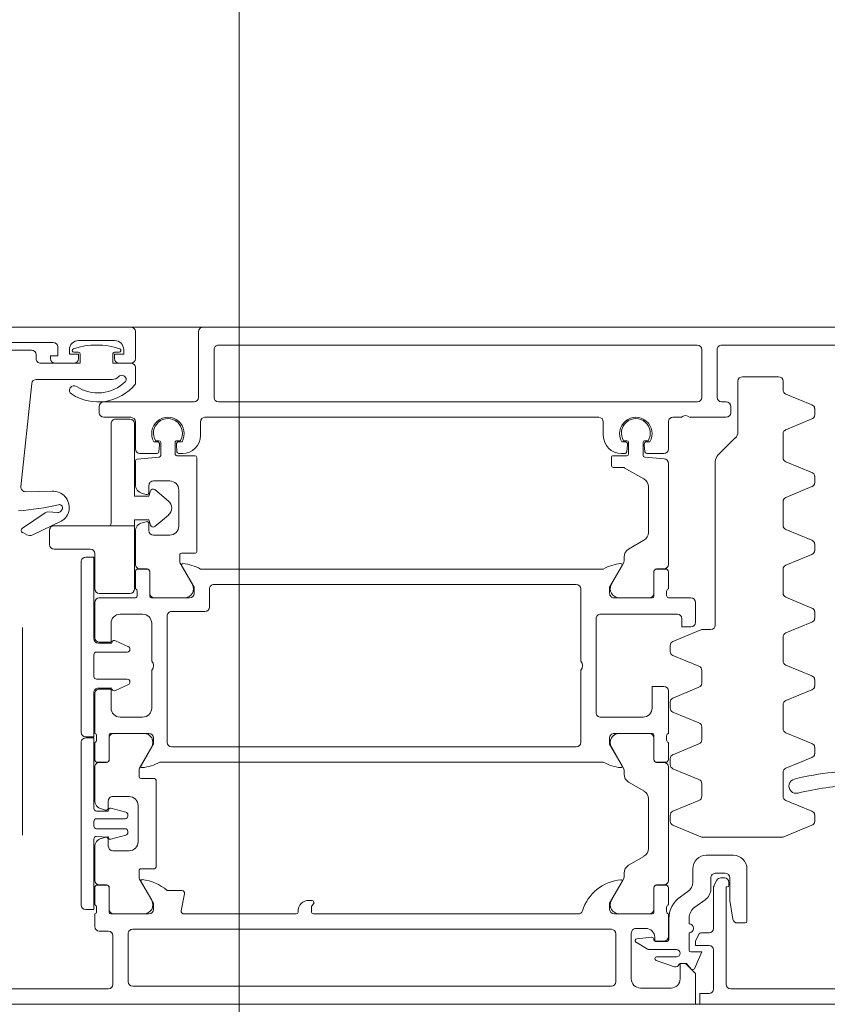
# Model space of a CAD drawing. Header units: centimetres. Extents: x -1631 to 21770, y -8842 to 3590.
# Tile 96 of 150: x 392 to 401, y 1664 to 1675. Entities that reach past the tile are written whole.
import ezdxf

# ---------------------------------------------------------------- set-up
doc = ezdxf.new("R2010")
doc.units = ezdxf.units.CM
for name, color, linetype, lineweight in [('A-DETL-GENF', 92, 'Continuous', 9), ('A-DOOR', 31, 'Continuous', 13), ('A-DOOR-IDEN', 31, 'Continuous', 13)]:
    doc.layers.add(name, color=color, linetype=linetype, lineweight=lineweight)

# ---------------------------------------------------------------- blocks, each defined once
blk = doc.blocks.new('Schueco_FWS_ADS-75-SimplySmart_inw_Family-02 - FWS SI insert unit 90-2368395-5_piętro III __10_50 m_ - stan projektowany')
at = {"layer": 'A-DETL-GENF'}
for p, q in [((-75.5, 6.6), (75.5, 6.6)), ((74.6, -0.9), (-74.6, -0.9))]:
    blk.add_line(p, q, dxfattribs=at)
at = {"layer": 'A-DOOR'}
for p, q in [((11.5, 6.43), (13.81, 6.43)), ((14, 6), (14, 6.43)), ((14.47, 6.42), (14.81, 6.42)), ((15.08, 5.82), (15.08, 6.35)), ((15.13, 6.4), (20.43, 6.4)), ((20.48, 6.35), (20.48, 5.82)), ((20.65, 5.84), (20.65, 6.38)), ((20.7, 6.43), (21.99, 6.43)), ((14.91, 6.32), (14.91, 5.81)), ((14.636, 6.114), (14.433, 6.184)), ((14.27, 6), (14.27, 5.81)), ((14.41, 6.075), (14.63, 6.075)), ((14.706, 5.995), (14.41, 5.995)), ((14.515, 5.905), (14.642, 5.905)), ((14.858, 5.911), (14.732, 5.988)), ((14.05, 5.81), (14.142, 5.81)), ((14.495, 5.656), (14.495, 5.885)), ((14.5, 5.85), (14.5, 5.6)), ((14.662, 5.885), (14.662, 5.878)), ((14.684, 5.858), (14.85, 5.874)), ((20.8, 5.79), (20.7, 5.79)), ((13.63, 5.68), (13.63, 5.1)), ((13.737, 5.7), (13.65, 5.7)), ((14, 5.312), (14, 5.76)), ((14.27, 5.71), (14.27, 5.646)), ((14.86, 5.76), (14.75, 5.76)), ((20.43, 5.77), (15.13, 5.77)), ((20.85, 5.6), (20.85, 5.74)), ((14.52, 5.572), (14.52, 5.528)), ((14.659, 5.31), (14.659, 5.58)), ((14.679, 5.6), (15.1, 5.6)), ((15.044, 5.599), (14.71, 5.599)), ((15.5, 5.6), (18.43, 5.6)), ((18.6, 5.57), (18.6, 5.58)), ((18.62, 5.6), (19.864, 5.6)), ((19.893, 5.564), (19.856, 5.376)), ((20.25, 5.6), (20.671, 5.6)), ((20.306, 5.599), (20.64, 5.599)), ((20.691, 5.58), (20.691, 5.31)), ((20.83, 5.528), (20.83, 5.572)), ((14.206, 5.523), (14.094, 5.445)), ((14.5, 5.5), (14.5, 5.31)), ((14.66, 5.549), (14.66, 5.309)), ((20.69, 5.549), (20.69, 5.309)), ((20.85, 5.31), (20.85, 5.5)), ((21, 5.501), (21, 3.701)), ((14.283, 5.352), (14.367, 5.41)), ((14.997, 5.216), (15.131, 5.449)), ((18.445, 5.45), (18.48, 5.45)), ((20.353, 5.216), (20.219, 5.449)), ((13.83, 5.28), (13.83, 5.25)), ((13.963, 5.227), (13.995, 5.289)), ((14.03, 5.322), (14.03, 5.2)), ((14.23, 5.1), (14.23, 5.249)), ((14.53, 5.28), (14.629, 5.28)), ((14.63, 5.279), (14.55, 5.279)), ((19.886, 5.34), (20.05, 5.34)), ((20.72, 5.279), (20.8, 5.279)), ((20.721, 5.28), (20.82, 5.28)), ((13.98, 5.15), (13.87, 5.15)), ((13.88, 5.2), (13.918, 5.2)), ((14.5, 5.229), (14.5, 3.971)), ((14.99, 5.147), (14.99, 5.191)), ((20.36, 5.12), (20.36, 5.191)), ((20.85, 5.229), (20.85, 4.859)), ((14.77, 4.962), (14.94, 5.06)), ((20.17, 4.12), (20.17, 5.08)), ((20.19, 5.1), (20.34, 5.1)), ((13.78, 4.95), (14.08, 4.95)), ((14.72, 4.325), (14.72, 4.875)), ((20.37, 4.8), (20.37, 4.4)), ((20.65, 4.9), (20.47, 4.9)), ((20.7, 4.775), (20.7, 4.85)), ((13.221, 4.746), (12.911, 4.618)), ((14.12, 4.75), (13.24, 4.75)), ((14.449, 4.618), (14.139, 4.746)), ((20.484, 4.686), (20.484, 4.699)), ((20.506, 4.728), (20.674, 4.773)), ((20.776, 4.763), (20.731, 4.751)), ((21.65, 2.427), (21.65, 4.726)), ((20.83, 4.656), (20.514, 4.656)), ((20.86, 4.576), (20.86, 4.626)), ((12.88, 4.502), (12.88, 4.578)), ((14.48, 4.508), (14.48, 4.572)), ((20.484, 4.502), (20.484, 4.516)), ((20.674, 4.429), (20.506, 4.473)), ((20.514, 4.546), (20.83, 4.546)), ((12.911, 4.462), (13.199, 4.343)), ((14.161, 4.343), (14.449, 4.462)), ((20.7, 4.35), (20.7, 4.425)), ((20.731, 4.449), (20.776, 4.437)), ((13.23, 4.297), (13.23, 4.033)), ((14.13, 4.157), (14.13, 4.297)), ((20.47, 4.3), (20.65, 4.3)), ((20.85, 4.341), (20.85, 3.971)), ((14.94, 4.14), (14.77, 4.238)), ((14.449, 3.991), (14.161, 4.111)), ((14.99, 4.009), (14.99, 4.053)), ((20.34, 4.1), (20.19, 4.1)), ((20.36, 4.009), (20.36, 4.08)), ((13.199, 3.987), (12.911, 3.868)), ((14.48, 3.882), (14.48, 3.945)), ((15.131, 3.751), (14.997, 3.984)), ((20.219, 3.751), (20.353, 3.984)), ((12.88, 3.752), (12.88, 3.828)), ((14.161, 3.716), (14.449, 3.836)), ((14.5, 3.89), (14.5, 3.7)), ((14.629, 3.92), (14.53, 3.92)), ((14.55, 3.921), (14.63, 3.921)), ((14.659, 3.62), (14.659, 3.89)), ((14.66, 3.891), (14.66, 3.651)), ((20.13, 3.92), (15.22, 3.92)), ((20.69, 3.891), (20.69, 3.651)), ((20.691, 3.89), (20.691, 3.62)), ((20.8, 3.921), (20.72, 3.921)), ((20.82, 3.92), (20.721, 3.92)), ((20.85, 3.7), (20.85, 3.89)), ((12.911, 3.712), (13.199, 3.593)), ((15.52, 3.75), (20, 3.75)), ((14.13, 3.53), (14.13, 3.67)), ((14.5, 3.6), (14.5, 3.13)), ((14.52, 3.672), (14.52, 3.628)), ((15.1, 3.6), (14.679, 3.6)), ((14.71, 3.601), (15.044, 3.601)), ((15.47, 2.9), (15.47, 3.7)), ((20.05, 3.7), (20.05, 2.3)), ((20.671, 3.6), (20.25, 3.6)), ((20.64, 3.601), (20.306, 3.601)), ((20.83, 3.628), (20.83, 3.672)), ((20.85, 3.16), (20.85, 3.6)), ((13.23, 3.547), (13.23, 3.283)), ((21, 3.59), (21, 1.7)), ((14.449, 3.364), (14.161, 3.484)), ((14.78, 3.42), (15.25, 3.42)), ((20.32, 3.42), (20.57, 3.42)), ((14.48, 3.255), (14.48, 3.318)), ((15.3, 3.37), (15.3, 2.33)), ((20.22, 2.9), (20.22, 3.32)), ((13.199, 3.237), (12.911, 3.118)), ((14.161, 3.089), (14.449, 3.209)), ((12.88, 3.002), (12.88, 3.078)), ((20.477, 3.06), (20.619, 3.126)), ((20.66, 3.1), (20.81, 3.1)), ((12.911, 2.962), (13.199, 2.843)), ((14.13, 2.903), (14.13, 3.043)), ((20.46, 3.03), (20.46, 3.033)), ((20.83, 3), (20.49, 3)), ((20.86, 2.73), (20.86, 2.97)), ((14.449, 2.738), (14.161, 2.857)), ((13.23, 2.797), (13.23, 2.533)), ((15.47, 2), (15.47, 2.8)), ((20.22, 2.38), (20.22, 2.8)), ((14.48, 2.628), (14.48, 2.692)), ((20.46, 2.667), (20.46, 2.67)), ((20.619, 2.574), (20.477, 2.64)), ((20.49, 2.7), (20.83, 2.7)), ((14.139, 2.454), (14.449, 2.582)), ((20.81, 2.6), (20.66, 2.6)), ((20.85, 2.15), (20.85, 2.54)), ((13.199, 2.487), (12.911, 2.368)), ((13.98, 0.591), (13.98, 2.4)), ((14.03, 2.45), (14.12, 2.45)), ((12.88, 2.252), (12.88, 2.328)), ((14.2, 2.37), (14.2, 2.15)), ((12.911, 2.212), (13.199, 2.093)), ((15.25, 2.28), (14.4, 2.28)), ((19.58, 2.2), (19.58, 2)), ((20, 2.25), (19.63, 2.25)), ((20.57, 2.28), (20.32, 2.28)), ((14.25, 2.1), (14.5, 2.1)), ((14.52, 2.072), (14.52, 2.028)), ((14.659, 1.81), (14.659, 2.08)), ((14.679, 2.1), (15.1, 2.1)), ((15.044, 2.099), (14.71, 2.099)), ((19.8, 2.1), (20.221, 2.1)), ((19.856, 2.099), (20.19, 2.099)), ((20.241, 2.08), (20.241, 1.81)), ((20.38, 2.028), (20.38, 2.072)), ((20.4, 2.1), (20.8, 2.1)), ((13.23, 2.047), (13.23, 1.783)), ((14.5, 2), (14.5, 1.81)), ((14.66, 2.049), (14.66, 1.809)), ((20.24, 2.049), (20.24, 1.809)), ((20.4, 1.81), (20.4, 2)), ((14.997, 1.716), (15.131, 1.949)), ((19.53, 1.95), (15.52, 1.95)), ((19.903, 1.716), (19.769, 1.949)), ((14.53, 1.78), (14.629, 1.78)), ((14.63, 1.779), (14.55, 1.779)), ((15.22, 1.78), (19.68, 1.78)), ((20.27, 1.779), (20.35, 1.779)), ((20.271, 1.78), (20.37, 1.78)), ((13.199, 1.737), (12.911, 1.618)), ((14.5, 1.729), (14.5, 0.61)), ((14.99, 1.647), (14.99, 1.691)), ((19.91, 1.625), (19.91, 1.691)), ((20.4, 1.729), (20.4, 1.364)), ((12.88, 1.502), (12.88, 1.578)), ((14.77, 1.462), (14.94, 1.56)), ((19.72, 0.545), (19.72, 1.585)), ((19.74, 1.605), (19.89, 1.605)), ((12.911, 1.462), (13.199, 1.343)), ((14.72, 0.869), (14.72, 1.375)), ((20.2, 1.405), (20.02, 1.405)), ((20.25, 1.28), (20.25, 1.355)), ((21.536, 1.402), (21.222, 1.249)), ((21.399, 1.157), (21.651, 1.326)), ((21.648, 1.377), (21.606, 1.399)), ((13.23, 1.297), (13.23, 1.033)), ((19.92, 1.305), (19.92, 0.905)), ((20.326, 1.268), (20.281, 1.256)), ((21.214, 1.123), (21.225, 1.138)), ((21.259, 1.154), (21.369, 1.148)), ((13.199, 0.987), (12.911, 0.868)), ((20.25, 0.855), (20.25, 0.93)), ((20.281, 0.954), (20.326, 0.942)), ((21.321, 0.917), (21.616, 0.924)), ((12.88, 0.752), (12.88, 0.828)), ((20.02, 0.805), (20.2, 0.805)), ((20.4, 0.846), (20.4, 0.583)), ((21.667, 0.869), (21.547, -0.275)), ((12.911, 0.712), (13.199, 0.593)), ((13.23, 0.547), (13.23, 0.283)), ((14.546, 0.561), (14.762, 0.542)), ((15.13, 0.545), (15.13, 0.635)), ((20.382, 0.563), (20.138, 0.542)), ((13.759, 0.329), (13.951, 0.521)), ((14.5, 0.45), (14.5, 0.15)), ((14.74, 0.5), (14.55, 0.5)), ((14.767, 0.403), (14.76, 0.482)), ((14.78, 0.522), (14.78, 0.38)), ((14.94, 0.38), (14.94, 0.505)), ((14.959, 0.482), (14.953, 0.403)), ((14.96, 0.525), (15.11, 0.525)), ((15.02, 0.5), (14.979, 0.5)), ((19.94, 0.525), (19.74, 0.525)), ((19.92, 0.5), (19.88, 0.5)), ((19.947, 0.403), (19.94, 0.482)), ((19.96, 0.38), (19.96, 0.505)), ((20.12, 0.522), (20.12, 0.38)), ((20.139, 0.482), (20.133, 0.403)), ((20.35, 0.5), (20.159, 0.5)), ((20.4, 0.15), (20.4, 0.45)), ((14.704, 0.37), (14.737, 0.37)), ((14.76, 0.36), (14.724, 0.36)), ((14.996, 0.36), (14.96, 0.36)), ((14.982, 0.37), (15.016, 0.37)), ((19.884, 0.37), (19.917, 0.37)), ((19.904, 0.36), (19.94, 0.36)), ((20.14, 0.36), (20.176, 0.36)), ((20.162, 0.37), (20.196, 0.37)), ((13.199, 0.237), (12.911, 0.118)), ((13.73, -0.3), (13.73, 0.259)), ((15.22, 0.15), (15.22, 0.3)), ((19.68, 0.3), (19.68, 0.15)), ((12.88, 0.002), (12.88, 0.078)), ((13.81, 0.05), (13.81, -0.02)), ((14.26, 0.1), (13.86, 0.1)), ((14.45, 0.1), (14.36, 0.1)), ((19.63, 0.1), (15.27, 0.1)), ((20.75, 0.1), (20.45, 0.1)), ((20.8, -0.02), (20.8, 0.05)), ((12.911, -0.038), (13.199, -0.157)), ((13.86, -0.07), (13.91, -0.07)), ((14.18, -0.07), (19.48, -0.07)), ((19.75, -0.07), (20.75, -0.07)), ((13.23, -0.203), (13.23, -0.3)), ((13.96, -0.12), (13.96, -0.65)), ((14.13, -0.65), (14.13, -0.12)), ((19.53, -0.12), (19.53, -0.65)), ((19.7, -0.85), (19.7, -0.12)), ((20.4, -0.27), (20.4, -0.45)), ((21.497, -0.32), (20.657, -0.32)), ((13.28, -0.35), (13.68, -0.35)), ((20.45, -0.5), (20.58, -0.5)), ((21.08, -0.5), (21.29, -0.5)), ((20.4, -0.85), (20.4, -0.55)), ((20.63, -0.62), (20.58, -0.62)), ((21.08, -0.62), (21.03, -0.62)), ((21.5, -0.55), (21.5, -0.595)), ((21.55, -0.645), (22.4, -0.645)), ((13.91, -0.7), (11.91, -0.7)), ((19.48, -0.7), (14.18, -0.7)), ((20.63, -0.75), (21.03, -0.75)), ((21.31, -0.73), (22.6, -0.73)), ((11.05, -0.9), (19.65, -0.9)), ((32.25, -0.9), (20.45, -0.9))]:
    blk.add_line(p, q, dxfattribs=at)
at = {"layer": 'A-DOOR', "flags": 128}
for points in [[(14.05, 6.48), (14.15, 6.48), (14.15, 6.6), (11.2, 6.6), (11.2, 4.65)], [(22.85, 6.6), (14.2, 6.6), (14.2, 6.26), (14.31, 6.15), (14.37, 6.15), (14.37, 6.32)], [(13.86, 6.38), (13.86, 5.3), (13.85, 5.3)], [(14.212, 6.206), (14.13, 6.02), (14.25, 6.02)], [(14.365, 6.15), (14.3, 6.15), (14.246, 6.212)], [(14.16, 5.821), (14.198, 5.896), (14.2, 5.95), (14.05, 5.95)], [(14.65, 5.86), (14.65, 5.9), (14.55, 5.9)], [(13.82, 5.2), (13.82, 5.45), (13.787, 5.658)], [(18.45, 5.58), (18.45, 5.518), (18.431, 5.491), (18.425, 5.47)], [(15.15, 5.55), (15.15, 5.48), (15.012, 5.241)], [(20.338, 5.241), (20.2, 5.48), (20.2, 5.55)], [(20.86, 4.771), (20.86, 5.551), (20.95, 5.551)], [(20.7, 4.741), (20.699, 4.757), (20.7, 4.751), (20.83, 4.741)], [(20.83, 4.461), (20.7, 4.461), (20.699, 4.444), (20.7, 4.461)], [(20.95, 3.651), (20.86, 3.651), (20.86, 4.431)], [(15.012, 3.959), (15.15, 3.72), (15.15, 3.65)], [(20.2, 3.65), (20.2, 3.72), (20.338, 3.959)], [(20.86, 3.15), (20.86, 3.64), (20.95, 3.64)], [(14.55, 3.08), (14.68, 3.08), (14.68, 3.32)], [(20.67, 3.32), (20.67, 3.11), (20.8, 3.11)], [(20.8, 2.59), (20.67, 2.59), (20.67, 2.38)], [(20.95, 1.65), (20.86, 1.65), (20.86, 2.55)], [(14.35, 2.33), (14.35, 2.42), (14.25, 2.42)], [(15.15, 2.05), (15.15, 1.98), (15.012, 1.741)], [(19.888, 1.741), (19.75, 1.98), (19.75, 2.05)], [(15.11, 0.655), (14.995, 0.655), (14.77, 0.782)], [(20.45, -0.5), (20.65, -0.5), (20.65, -0.6)], [(21.01, -0.6), (21.01, -0.5), (21.45, -0.5)], [(20.63, -0.55), (20.63, -0.6), (20.53, -0.6), (20.53, -0.65)], [(21.13, -0.65), (21.13, -0.6), (21.03, -0.6), (21.03, -0.55)], [(21.34, -0.55), (21.34, -0.58), (21.26, -0.58), (21.26, -0.68)]]:
    blk.add_lwpolyline(points, dxfattribs=at)
for points in [[(21.3, 1.3), (20.41, 1.3), (20.41, 2), (20.41, 1.3)], [(20.46, 2.05), (20.8, 2.05)], [(20.85, 2), (20.85, 1.61)], [(20.9, 1.56), (21.3, 1.56)], [(21.35, 1.51), (21.35, 1.35)], [(20.186, 1.309), (20.034, 1.182)], [(20.68, 1.3), (20.41, 1.3), (20.41, 1.235), (20.25, 1.235), (20.234, 1.294), (20.25, 1.235), (20.41, 1.235), (20.41, 1.3)], [(20.67, 0.17), (20.67, 1.27)], [(20.034, 1.028), (20.186, 0.901)], [(20.234, 0.916), (20.25, 0.975), (20.41, 0.975), (20.41, 0.17), (20.41, 0.975), (20.25, 0.975)], [(20.46, 0.12), (20.62, 0.12)]]:
    blk.add_lwpolyline(points, close=True, dxfattribs=at)
at = {"layer": 'A-DOOR'}
for centre, radius, start, end in [((14.05, 6.43), 0.05, 90, 180), ((13.81, 6.38), 0.05, 0, 90), ((14.47, 6.32), 0.1, 90, 180), ((14.81, 6.32), 0.1, 360, 90), ((15.13, 6.35), 0.05, 90, 180), ((20.43, 6.35), 0.05, 0, 90), ((20.7, 6.38), 0.05, 90, 180), ((14.231, 6.198), 0.02, 41.4237, 156.1613), ((14.365, 6.17), 0.02, 270, 336.1826), ((14.42, 6.146), 0.04, 71.0954, 156.1826), ((14.63, 6.095), 0.02, 270, 71.0954), ((14.05, 6), 0.05, 180, 270), ((14.25, 6), 0.02, 0, 90), ((14.41, 6.035), 0.04, 90, 270), ((14.18, 5.905), 0.02, 333, 0), ((14.515, 5.885), 0.02, 90, 180), ((14.55, 5.85), 0.05, 90, 180), ((14.642, 5.885), 0.02, 0, 90), ((14.706, 5.945), 0.05, 58.815, 90), ((14.848, 5.894), 0.02, 275.5, 58.815), ((14.05, 5.76), 0.05, 90, 180), ((14.142, 5.83), 0.02, 270, 333), ((14.27, 5.76), 0.05, 90, 270), ((14.75, 5.86), 0.1, 180, 270), ((14.682, 5.878), 0.02, 180, 275.5), ((14.86, 5.81), 0.05, 270, 0), ((15.13, 5.82), 0.05, 180, 270), ((20.43, 5.82), 0.05, 270, 0), ((20.7, 5.84), 0.05, 180, 270), ((20.8, 5.74), 0.05, 0, 90), ((13.65, 5.68), 0.02, 90, 180), ((13.737, 5.65), 0.05, 9.0903, 90), ((14.12, 5.646), 0.15, 305, 0), ((14.195, 5.656), 0.3, 305, 0), ((14.49, 5.572), 0.03, 0, 70.5288), ((14.679, 5.58), 0.02, 90, 180), ((14.71, 5.549), 0.05, 90, 180), ((14.976, 5.718), 0.5, 275.6226, 342.2516), ((15.044, 5.499), 0.1, 330, 90), ((15.1, 5.55), 0.05, 0, 90), ((15.5, 5.55), 0.05, 90, 162.2516), ((18.43, 5.58), 0.02, 0, 90), ((18.48, 5.57), 0.12, 270, 0), ((18.62, 5.58), 0.02, 90, 180), ((19.864, 5.57), 0.03, 349, 90), ((20.25, 5.55), 0.05, 90, 180), ((20.306, 5.499), 0.1, 90, 210), ((20.64, 5.549), 0.05, 0, 90), ((20.671, 5.58), 0.02, 0, 90), ((20.86, 5.572), 0.03, 109.4712, 180), ((14.49, 5.528), 0.03, 289.4712, 0), ((18.445, 5.477), 0.02, 135, 180), ((18.445, 5.47), 0.02, 180, 270), ((18.43, 5.518), 0.02, 315, 0), ((20.86, 5.528), 0.03, 180, 250.5288), ((20.95, 5.501), 0.05, 0, 90), ((14.18, 5.322), 0.15, 125, 180), ((14.355, 5.249), 0.125, 125, 180), ((19.886, 5.37), 0.03, 169, 270), ((13.85, 5.28), 0.02, 90, 180), ((13.88, 5.25), 0.05, 180, 270), ((13.95, 5.312), 0.05, 333, 0), ((14.53, 5.31), 0.03, 180, 270), ((14.55, 5.229), 0.05, 90, 180), ((14.629, 5.31), 0.03, 270, 0), ((14.63, 5.309), 0.03, 270, 0), ((15.024, 5.234), 0.0138, 150, 275.6226), ((20.378, 5.717), 0.5, 228.9748, 263.8593), ((20.326, 5.234), 0.0138, 263.8593, 30), ((20.72, 5.309), 0.03, 180, 270), ((20.721, 5.31), 0.03, 180, 270), ((20.8, 5.229), 0.05, 0, 90), ((20.82, 5.31), 0.03, 270, 0), ((13.87, 5.2), 0.05, 180, 270), ((13.918, 5.25), 0.05, 270, 333), ((13.98, 5.2), 0.05, 270, 0), ((14.89, 5.147), 0.1, 300, 0), ((15.04, 5.191), 0.05, 150, 180), ((20.31, 5.191), 0.05, 0, 30), ((13.78, 5.1), 0.15, 180, 270), ((14.08, 5.1), 0.15, 270, 0), ((20.19, 5.08), 0.02, 90, 180), ((20.34, 5.12), 0.02, 270, 0), ((14.82, 4.875), 0.1, 120, 180), ((20.47, 4.8), 0.1, 90, 180), ((20.65, 4.85), 0.05, 0, 90), ((20.75, 4.859), 0.1, 285, 0), ((13.24, 4.7), 0.05, 90, 112.5), ((14.12, 4.7), 0.05, 67.5, 90), ((20.514, 4.699), 0.03, 105, 180), ((20.679, 4.753), 0.02, 10, 105), ((20.725, 4.775), 0.025, 180, 285), ((20.83, 4.771), 0.03, 270, 0), ((12.93, 4.572), 0.05, 112.5, 172.8548), ((14.43, 4.572), 0.05, 0, 67.5), ((20.514, 4.686), 0.03, 180, 270), ((20.83, 4.626), 0.03, 0, 90), ((12.93, 4.508), 0.05, 187.1452, 247.5), ((14.43, 4.508), 0.05, 292.5, 0), ((20.514, 4.516), 0.03, 90, 180), ((20.514, 4.502), 0.03, 180, 255), ((20.83, 4.576), 0.03, 270, 0), ((20.47, 4.4), 0.1, 180, 270), ((20.679, 4.448), 0.02, 255, 350), ((20.725, 4.425), 0.025, 75, 180), ((20.75, 4.341), 0.1, 0, 75), ((20.83, 4.431), 0.03, 0, 90), ((12.368, 7.009), 2.834, 271.5223, 284.2144), ((13.085, 4.184), 0.08, 283.4704, 105.301), ((13.18, 4.297), 0.05, 0, 67.5), ((14.18, 4.297), 0.05, 112.5, 180), ((14.82, 4.325), 0.1, 180, 240), ((20.65, 4.35), 0.05, 270, 0), ((14.18, 4.157), 0.05, 180, 247.5), ((12.367, 7.009), 2.994, 267.8817, 284.2277), ((14.89, 4.053), 0.1, 0, 60), ((20.19, 4.12), 0.02, 180, 270), ((20.34, 4.08), 0.02, 0, 90), ((13.18, 4.033), 0.05, 292.5, 0), ((14.43, 3.945), 0.05, 0, 67.5), ((14.55, 3.971), 0.05, 180, 270), ((15.04, 4.009), 0.05, 180, 210), ((15.024, 3.966), 0.0138, 84.6714, 210), ((14.979, 3.482), 0.5, 61.1395, 84.6714), ((20.371, 3.482), 0.5, 95.3286, 118.8605), ((20.326, 3.966), 0.0138, 330, 95.3286), ((20.31, 4.009), 0.05, 330, 0), ((20.8, 3.971), 0.05, 270, 0), ((12.93, 3.822), 0.05, 112.5, 172.8548), ((14.43, 3.882), 0.05, 292.5, 0), ((14.53, 3.89), 0.03, 90, 180), ((14.629, 3.89), 0.03, 0, 90), ((14.63, 3.891), 0.03, 0, 90), ((20.72, 3.891), 0.03, 90, 180), ((20.721, 3.89), 0.03, 90, 180), ((20.82, 3.89), 0.03, 0, 90), ((12.93, 3.758), 0.05, 187.1452, 247.5), ((14.18, 3.67), 0.05, 112.5, 180), ((15.044, 3.701), 0.1, 270, 30), ((15.52, 3.7), 0.05, 90, 180), ((20, 3.7), 0.05, 0, 90), ((20.306, 3.701), 0.1, 150, 270), ((14.49, 3.672), 0.03, 0, 70.5288), ((14.49, 3.628), 0.03, 289.4712, 0), ((14.679, 3.62), 0.02, 180, 270), ((14.71, 3.651), 0.05, 180, 270), ((15.1, 3.65), 0.05, 270, 0), ((20.25, 3.65), 0.05, 180, 270), ((20.64, 3.651), 0.05, 270, 0), ((20.671, 3.62), 0.02, 270, 0), ((20.86, 3.672), 0.03, 109.4712, 180), ((20.86, 3.628), 0.03, 180, 250.5288), ((20.95, 3.701), 0.05, 270, 0), ((20.95, 3.59), 0.05, 0, 90), ((13.18, 3.547), 0.05, 360, 67.5), ((14.18, 3.53), 0.05, 180, 247.5), ((14.78, 3.32), 0.1, 90, 180), ((15.25, 3.37), 0.05, 360, 90), ((20.32, 3.32), 0.1, 90, 180), ((20.57, 3.32), 0.1, 0, 90), ((13.18, 3.283), 0.05, 292.5, 0), ((14.43, 3.318), 0.05, 0, 67.5), ((14.43, 3.255), 0.05, 292.5, 0), ((12.93, 3.072), 0.05, 112.5, 172.8548), ((14.18, 3.043), 0.05, 112.5, 180), ((14.55, 3.13), 0.05, 180, 270), ((20.49, 3.033), 0.03, 115, 180), ((20.632, 3.099), 0.03, 21.7118, 115), ((20.8, 3.16), 0.05, 270, 0), ((20.81, 3.15), 0.05, 270, 0), ((12.93, 3.008), 0.05, 187.1452, 247.5), ((20.49, 3.03), 0.03, 180, 270), ((20.83, 2.97), 0.03, 0, 90), ((13.18, 2.797), 0.05, 0, 67.5), ((14.18, 2.903), 0.05, 180, 247.5), ((15.522, 2.85), 0.0725, 136.3972, 223.6028), ((20.272, 2.85), 0.0725, 136.3972, 223.6028), ((14.43, 2.692), 0.05, 0, 67.5), ((20.83, 2.73), 0.03, 270, 0), ((14.43, 2.628), 0.05, 292.5, 0), ((20.49, 2.67), 0.03, 90, 180), ((20.49, 2.667), 0.03, 180, 245), ((13.18, 2.533), 0.05, 292.5, 0), ((20.632, 2.601), 0.03, 245, 338.2882), ((20.8, 2.54), 0.05, 0, 90), ((20.81, 2.55), 0.05, 0, 90), ((14.03, 2.4), 0.05, 90, 180), ((14.12, 2.5), 0.05, 270, 292.5), ((14.25, 2.37), 0.05, 90, 180), ((12.93, 2.322), 0.05, 112.5, 172.8548), ((14.4, 2.33), 0.05, 180, 270), ((15.25, 2.33), 0.05, 270, 0), ((20, 2.3), 0.05, 270, 0), ((20.32, 2.38), 0.1, 180, 270), ((20.57, 2.38), 0.1, 270, 0), ((12.93, 2.258), 0.05, 187.1452, 247.5), ((19.63, 2.2), 0.05, 90, 180), ((13.18, 2.047), 0.05, 0, 67.5), ((14.25, 2.15), 0.05, 180, 270), ((14.49, 2.072), 0.03, 0, 70.5288), ((14.679, 2.08), 0.02, 90, 180), ((14.71, 2.049), 0.05, 90, 180), ((15.044, 1.999), 0.1, 330, 90), ((15.1, 2.05), 0.05, 360, 90), ((19.8, 2.05), 0.05, 90, 180), ((19.856, 1.999), 0.1, 90, 210), ((20.19, 2.049), 0.05, 0, 90), ((20.221, 2.08), 0.02, 0, 90), ((20.41, 2.072), 0.03, 109.4712, 180), ((20.8, 2.15), 0.05, 270, 360), ((14.49, 2.028), 0.03, 289.4712, 0), ((15.52, 2), 0.05, 180, 270), ((19.53, 2), 0.05, 270, 0), ((20.41, 2.028), 0.03, 180, 250.5288), ((20.46, 2), 0.05, 90, 180), ((20.46, 2), 0.05, 90, 180), ((20.8, 2), 0.05, 0, 90), ((20.8, 2), 0.05, 0, 90), ((13.18, 1.783), 0.05, 292.5, 360), ((14.53, 1.81), 0.03, 180, 270), ((14.55, 1.729), 0.05, 90, 180), ((14.629, 1.81), 0.03, 270, 0), ((14.63, 1.809), 0.03, 270, 0), ((14.979, 2.218), 0.5, 275.3286, 298.8605), ((19.921, 2.218), 0.5, 241.1395, 264.6714), ((20.27, 1.809), 0.03, 180, 270), ((20.271, 1.81), 0.03, 180, 270), ((20.35, 1.729), 0.05, 360, 90), ((20.37, 1.81), 0.03, 270, 0), ((14.89, 1.647), 0.1, 300, 0), ((15.04, 1.691), 0.05, 150, 180), ((15.024, 1.734), 0.0138, 150, 275.3286), ((19.876, 1.734), 0.0138, 264.6714, 30), ((19.86, 1.691), 0.05, 0, 30), ((20.95, 1.7), 0.05, 270, 0), ((12.93, 1.572), 0.05, 112.5, 172.8548), ((19.74, 1.585), 0.02, 90, 180), ((19.89, 1.625), 0.02, 270, 0), ((20.9, 1.61), 0.05, 180, 270), ((20.9, 1.61), 0.05, 180, 270), ((21.3, 1.51), 0.05, 0, 90), ((21.3, 1.51), 0.05, 0, 90), ((12.93, 1.508), 0.05, 187.1452, 247.5), ((14.82, 1.375), 0.1, 120, 180), ((13.18, 1.297), 0.05, 0, 67.5), ((20.02, 1.305), 0.1, 90, 180), ((20.205, 1.286), 0.03, 15, 130), ((20.205, 1.286), 0.03, 15, 130), ((20.2, 1.355), 0.05, 0, 90), ((20.3, 1.364), 0.1, 285, 0), ((21.3, 1.35), 0.05, 270, 0), ((21.3, 1.35), 0.05, 270, 0), ((21.568, 1.329), 0.08, 62, 114), ((21.634, 1.351), 0.03, 304, 62), ((20.275, 1.28), 0.025, 180, 285), ((20.72, 1.27), 0.05, 143.1301, 180), ((20.72, 1.27), 0.05, 143.1301, 180), ((21.292, 1.105), 0.16, 116, 172.9334), ((20.098, 1.105), 0.1, 130, 230), ((20.098, 1.105), 0.1, 130, 230), ((21.317, 1.102), 0.185, 172.9334, 271.3918), ((21.242, 1.102), 0.035, 143, 283.531), ((21.257, 1.114), 0.04, 87, 143), ((21.835, -1.362), 2.5, 93.2163, 103.531), ((21.371, 1.198), 0.05, 267, 304), ((13.18, 1.033), 0.05, 292.5, 360), ((20.02, 0.905), 0.1, 180, 270), ((20.205, 0.924), 0.03, 230, 345), ((20.205, 0.924), 0.03, 230, 345), ((20.275, 0.93), 0.025, 75, 180), ((20.3, 0.846), 0.1, 0, 75), ((21.617, 0.874), 0.05, 354, 91.3918), ((12.93, 0.822), 0.05, 112.5, 172.8548), ((14.82, 0.869), 0.1, 180, 240), ((20.2, 0.855), 0.05, 270, 0), ((12.93, 0.758), 0.05, 187.1452, 247.5), ((14.995, 0.675), 0.02, 240, 270), ((15.11, 0.635), 0.02, 0, 90), ((13.18, 0.547), 0.05, 0, 67.5), ((13.88, 0.591), 0.1, 315, 360), ((14.55, 0.61), 0.05, 180, 265), ((20.38, 0.583), 0.02, 275, 0), ((14.55, 0.45), 0.05, 90, 180), ((14.74, 0.48), 0.02, 5, 90), ((14.76, 0.522), 0.02, 0, 85), ((14.96, 0.505), 0.02, 90, 180), ((14.979, 0.48), 0.02, 90, 175), ((15.02, 0.3), 0.2, 0, 90), ((15.11, 0.545), 0.02, 270, 0), ((19.88, 0.3), 0.2, 90, 180), ((19.74, 0.545), 0.02, 180, 270), ((19.92, 0.48), 0.02, 5, 90), ((19.94, 0.505), 0.02, 360, 90), ((20.14, 0.522), 0.02, 95, 180), ((20.159, 0.48), 0.02, 90, 175), ((20.35, 0.45), 0.05, 0, 90), ((13.83, 0.259), 0.1, 135, 180), ((14.86, 0.28), 0.18, 150, 30), ((14.86, 0.275), 0.16, 147.91, 32.09), ((14.737, 0.4), 0.03, 270, 5), ((14.76, 0.38), 0.02, 270, 0), ((14.96, 0.38), 0.02, 180, 270), ((14.982, 0.4), 0.03, 175, 270), ((20.04, 0.28), 0.18, 150, 30), ((20.04, 0.275), 0.16, 147.9154, 32.0846), ((19.917, 0.4), 0.03, 270, 5), ((19.94, 0.38), 0.02, 270, 0), ((20.14, 0.38), 0.02, 180, 270), ((20.162, 0.4), 0.03, 175, 270), ((13.18, 0.283), 0.05, 292.5, 360), ((12.93, 0.072), 0.05, 112.5, 172.8548), ((14.45, 0.15), 0.05, 270, 0), ((15.27, 0.15), 0.05, 180, 270), ((19.63, 0.15), 0.05, 270, 360), ((20.45, 0.15), 0.05, 180, 270), ((20.46, 0.17), 0.05, 180, 270), ((20.46, 0.17), 0.05, 180, 270), ((20.62, 0.17), 0.05, 270, 0), ((20.62, 0.17), 0.05, 270, 0), ((12.93, 0.008), 0.05, 187.1452, 247.5), ((13.86, 0.05), 0.05, 90, 180), ((14.31, 0.153), 0.0725, 226.3972, 313.6028), ((20.75, 0.05), 0.05, 0, 90), ((13.86, -0.02), 0.05, 180, 270), ((13.91, -0.12), 0.05, 0, 90), ((14.18, -0.12), 0.05, 90, 180), ((19.48, -0.12), 0.05, 0, 90), ((19.75, -0.12), 0.05, 90, 180), ((20.815, -0.6), 0.53, 56.44, 141.4946), ((20.75, -0.02), 0.05, 270, 360), ((13.18, -0.203), 0.05, 0, 67.5), ((20.815, -0.6), 0.43, 56.44, 134.9859), ((21.08, -0.2), 0.05, 236.44, 56.44), ((13.28, -0.3), 0.05, 180, 270), ((13.68, -0.3), 0.05, 270, 360), ((20.535, -0.32), 0.0341, 134.9859, 198.0358), ((20.657, -0.42), 0.1, 90, 135.573), ((21.497, -0.27), 0.05, 270, 354), ((20.55, -0.315), 0.05, 198.0358, 315.573), ((20.45, -0.45), 0.05, 180, 270), ((20.45, -0.55), 0.05, 90, 180), ((20.58, -0.55), 0.05, 0, 90), ((21.08, -0.55), 0.05, 90, 180), ((21.29, -0.55), 0.05, 0, 90), ((21.45, -0.55), 0.05, 360, 90), ((13.91, -0.65), 0.05, 270, 0), ((14.18, -0.65), 0.05, 180, 270), ((19.48, -0.65), 0.05, 270, 0), ((20.63, -0.65), 0.1, 180, 270), ((20.58, -0.64), 0.02, 90, 251.8194), ((20.63, -0.6), 0.02, 270, 0), ((21.03, -0.6), 0.02, 180, 270), ((21.03, -0.65), 0.1, 270, 0), ((21.08, -0.64), 0.02, 288.1806, 90), ((21.55, -0.595), 0.05, 180, 270), ((20.83, 0.121), 0.821, 251.8194, 288.1806), ((21.31, -0.68), 0.05, 180, 270), ((19.65, -0.85), 0.05, 270, 0), ((20.45, -0.85), 0.05, 180, 270)]:
    blk.add_arc(centre, radius, start, end, dxfattribs=at)
blk = doc.blocks.new('etykieta drzwi wymiar i kategoria - Aluprof Curtain Door - etykieta drzwi 1S dół-1350914-5_piętro III __10_50 m_ - stan projektowany')
at = {"layer": 'A-DOOR-IDEN'}
blk.add_line((0, 0), (0, 0.59844), dxfattribs=at)

msp = doc.modelspace()

# ---------------------------------------------------------------- block references
at = {"layer": 'A-DOOR', "rotation": 180}
msp.add_blockref('Schueco_FWS_ADS-75-SimplySmart_inw_Family-02 - FWS SI insert unit 90-2368395-5_piętro III __10_50 m_ - stan projektowany', (413.877, 1670.726), dxfattribs=at)
at = {"layer": 'A-DOOR-IDEN', "xscale": 99.99999999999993, "yscale": 99.99999999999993, "zscale": 99.99999999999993}
msp.add_blockref('etykieta drzwi wymiar i kategoria - Aluprof Curtain Door - etykieta drzwi 1S dół-1350914-5_piętro III __10_50 m_ - stan projektowany', (394.627, 1620.703), dxfattribs=at)

doc.saveas('drawing.dxf')
